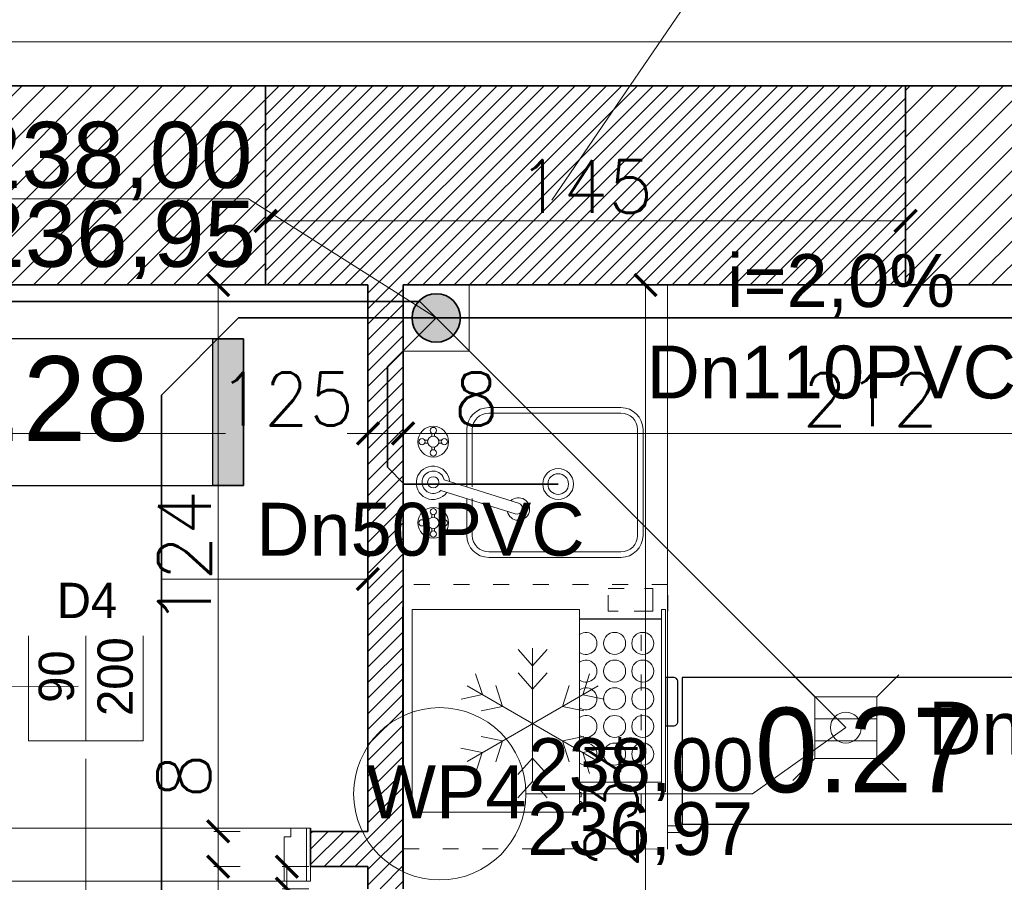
# Model space of a CAD drawing. Header units: millimetres. Extents: x -740 to 33545, y 5178 to 22494.
# Tile 113 of 250: x 9305 to 9529, y 11188 to 11384. Entities that reach past the tile are written whole.
import ezdxf
from ezdxf.lldxf.tags import DXFTag

# ---------------------------------------------------------------- set-up
doc = ezdxf.new("R2010")
doc.units = ezdxf.units.MM
doc.header["$MEASUREMENT"] = 0
doc.linetypes.add('ACAD_ISO03W100', pattern=[30, 12, -18])
doc.layers.get('Defpoints').update_dxf_attribs({"color": 252})
for name, color, linetype in [('_I_EKO_PODKLAD 3', 252, 'Continuous'), ('tabelki opis', 252, 'Continuous'), ('ULTRA-GASTRO TECHNOLOGIA', 252, 'Continuous')]:
    doc.layers.add(name, color=color, linetype=linetype)
for name, color, linetype, lineweight in [('_IS_EKO_KS_opis', 7, 'Continuous', 15), ('_IS_EKO_KS_podposadzkowa', 86, 'Continuous', 35), ('_IS_EKO_KS_prow_w_bruzdach', 16, 'Continuous', 35), ('_IS_EKO_KS_prow_w_posadzce', 34, 'Continuous', 35), ('_IS_EKO_opis', 7, 'Continuous', 18), ('A_istniejÄ…ce Ĺ›ciany', 252, 'Continuous', 35), ('A_izolacja', 252, 'Continuous', 9), ('A_l.przerywana', 252, 'ICAD_ISO03W100', 9), ('A_opisy', 252, 'Continuous', 15), ('A_projektowane sciany', 252, 'Continuous', 35), ('A_wyposaĹĽenie', 252, 'Continuous', 9), ('l.wypeĹ‚nien', 252, 'Continuous', 5), ('Nowe_820-G Rysunki Obrazki_Nr_piĂłra__23', 252, 'Continuous', 15), ('wymiarowanie', 252, 'Continuous', 9)]:
    doc.layers.add(name, color=color, linetype=linetype, lineweight=lineweight)
doc.styles.add('Arial_1', font='arial.ttf')
doc.styles.add('styl2', font='simplex.shx')
doc.linetypes.add('BATTING', pattern='A,0.00254,-2.54,[134,ltypeshp.shx,S=2.54,R=0,X=-2.54,Y=0],-5.08,[134,ltypeshp.shx,S=2.54,R=180,X=2.54,Y=0],-2.54', length=10.16254)
tags = doc.linetypes.add('ICAD_ISO03W100', pattern=[30, 12, -18]).pattern_tags.tags
tags[6:7] = [DXFTag(74, 4), DXFTag(75, 0), DXFTag(340, '0'), DXFTag(46, 1.0), DXFTag(50, 0.0), DXFTag(44, 0.0), DXFTag(45, 0.0)]
tags[4:5] = [DXFTag(74, 4), DXFTag(75, 0), DXFTag(340, '0'), DXFTag(46, 1.0), DXFTag(50, 0.0), DXFTag(44, 0.0), DXFTag(45, 0.0)]
doc.dimstyles.new('Skala 1-50', dxfattribs={"dimtxt": 12, "dimasz": 5, "dimexe": 1, "dimexo": 1, "dimgap": 1.5, "dimtad": 1, "dimdec": 1, "dimrnd": 0.5, "dimtxsty": 'styl2', "dimblk": 'ARCHTICK', "dimcen": 5, "dimadec": 0, "dimazin": 0, "dimtfac": 1, "dimtdec": 1, "dimtmove": 1, "dimatfit": 3, "dimldrblk": 'ARCHTICK', "dimfxl": 0, "dimlwd": -1, "dimlwe": -1, "dimarcsym": 0})

# ---------------------------------------------------------------- blocks, each defined once
blk = doc.blocks.new('A$C176D455E')
at = {"layer": '_I_EKO_PODKLAD 3', "lineweight": 9}
for p, q in [((16.24, 30.32), (12.93, 34.01)), ((16.24, 30.32), (19.55, 34.01)), ((16.24, 0), (16.24, 30.32)), ((4.85, 23.74), (3.31, 28.45)), ((16.24, 25.02), (12.93, 28.71)), ((16.24, 25.02), (19.55, 28.71)), ((27.64, 23.74), (29.17, 28.45)), ((31.11, 8.58), (1.38, 25.75)), ((1.38, 8.58), (31.11, 25.75)), ((9.44, 21.09), (7.9, 25.8)), ((23.04, 21.09), (24.58, 25.8)), ((4.85, 23.74), (0, 22.72)), ((27.64, 23.74), (32.48, 22.72)), ((9.44, 21.09), (4.59, 20.07)), ((23.04, 21.09), (27.89, 20.07)), ((9.44, 13.24), (4.59, 14.26)), ((23.04, 13.24), (27.89, 14.26)), ((4.85, 10.59), (0, 11.61)), ((9.44, 13.24), (7.9, 8.53)), ((23.04, 13.24), (24.58, 8.53)), ((27.64, 10.59), (32.48, 11.61)), ((4.85, 10.59), (3.31, 5.88)), ((16.24, 9.31), (12.93, 5.62)), ((16.24, 9.31), (19.55, 5.62)), ((27.64, 10.59), (29.17, 5.88)), ((16.24, 4.01), (12.93, 0.32)), ((16.24, 4.01), (19.55, 0.32))]:
    blk.add_line(p, q, dxfattribs=at)
blk = doc.blocks.new('A$C740E6856')
at = {"layer": '_I_EKO_PODKLAD 3', "linetype": 'ACAD_ISO03W100', "lineweight": 13, "ltscale": 0.3}
for p, q in [((9.37, 60), (9.37, 6.02)), ((0, 54.74), (3.37, 54.74))]:
    blk.add_line(p, q, dxfattribs=at)
at = {"layer": '_I_EKO_PODKLAD 3', "lineweight": 13}
for p, q in [((3.37, 56.27), (0, 56.27)), ((0, 56.27), (0, 54.74))]:
    blk.add_line(p, q, dxfattribs=at)
at = {"layer": '_I_EKO_PODKLAD 3', "linetype": 'ACAD_ISO03W100', "lineweight": 13, "ltscale": 0.3}
blk.add_lwpolyline([(3.37, 0), (63.37, 0), (63.37, 60), (3.37, 60)], close=True, dxfattribs=at)
at = {"layer": '_I_EKO_PODKLAD 3', "linetype": 'ACAD_ISO03W100', "lineweight": 13, "ltscale": 0.5}
blk.add_lwpolyline([(8.65, 0.91), (6.75, 0.91), (6.75, 6.02), (10.98, 6.02)], dxfattribs=at)
at = {"layer": '_I_EKO_PODKLAD 3', "linetype": 'ACAD_ISO03W100', "lineweight": 13, "ltscale": 0.3}
blk.add_lwpolyline([(14.61, 6.02), (16.85, 6.02), (16.85, 0.91), (11.8, 0.91)], dxfattribs=at)
at = {"layer": '_I_EKO_PODKLAD 3'}
blk.add_blockref('A$C176D455E', (17.78, 14.41), dxfattribs=at)
blk = doc.blocks.new('A$C3D2D7F2A')
at = {"layer": '_I_EKO_PODKLAD 3', "lineweight": 13}
for p, q in [((46.42, 34), (16.42, 34)), ((46.42, 32.75), (16.42, 32.75)), ((11.42, 29), (11.42, 20.67)), ((12.67, 29), (12.67, 20.67)), ((50.17, 5), (50.17, 29)), ((51.42, 5), (51.42, 29)), ((11.42, 18.01), (11.42, 5)), ((12.67, 18.01), (12.67, 5)), ((16.42, 1.25), (46.42, 1.25)), ((16.42, 0), (46.42, 0))]:
    blk.add_line(p, q, dxfattribs=at)
at = {"layer": '_I_EKO_PODKLAD 3', "linetype": 'Continuous', "lineweight": 9}
for p, q in [((3.5, 27.37), (3.5, 28.06)), ((4.13, 27.38), (4.13, 28.06)), ((2.59, 26.48), (1.91, 26.48)), ((2.6, 25.84), (1.91, 25.84)), ((3.5, 24.93), (3.5, 24.25)), ((4.13, 24.94), (4.13, 24.25)), ((5.03, 26.48), (5.72, 26.48)), ((5.04, 25.84), (5.72, 25.84)), ((22.38, 24.12), (5.52, 18.82)), ((6.29, 16.4), (23.15, 21.7)), ((3.5, 8.96), (3.5, 9.65)), ((4.13, 8.97), (4.13, 9.65)), ((2.59, 8.06), (1.91, 8.06)), ((2.6, 7.43), (1.91, 7.43)), ((5.03, 8.06), (5.72, 8.06)), ((5.04, 7.43), (5.72, 7.43)), ((3.5, 6.52), (3.5, 5.84)), ((4.13, 6.53), (4.13, 5.84))]:
    blk.add_line(p, q, dxfattribs=at)
for centre, radius in [((3.81, 26.16), 3.49), ((3.81, 28.7), 0.71), ((1.27, 26.16), 0.71), ((3.81, 26.16), 1.27), ((6.35, 26.16), 0.71), ((3.81, 23.62), 0.71), ((3.81, 16.95), 1.27), ((3.81, 7.74), 3.49), ((3.81, 7.74), 1.27), ((3.81, 10.28), 0.71), ((1.27, 7.74), 0.71), ((6.35, 7.74), 0.71), ((3.81, 5.2), 0.71)]:
    blk.add_circle(centre, radius, dxfattribs=at)
at = {"layer": '_I_EKO_PODKLAD 3', "lineweight": 9}
for radius in [3.5, 2.35]:
    blk.add_circle((32.16, 17.35), radius, dxfattribs=at)
at = {"layer": '_I_EKO_PODKLAD 3', "lineweight": 13}
for centre, radius, start, end in [((16.42, 29), 5, 90, 180), ((46.42, 29), 5, 0, 90), ((16.42, 29), 3.75, 90, 180), ((46.42, 29), 3.75, 0, 90), ((16.42, 5), 5, 180, 270), ((16.42, 5), 3.75, 180, 270), ((46.42, 5), 5, 270, 0), ((46.42, 5), 3.75, 270, 0)]:
    blk.add_arc(centre, radius, start, end, dxfattribs=at)
at = {"layer": '_I_EKO_PODKLAD 3', "linetype": 'Continuous', "lineweight": 9}
for centre, radius, start, end in [((23.13, 23.02), 2.56, 227.2248, 167.6958), ((22.77, 22.91), 1.27, 287.4603, 107.4603), ((3.75, 17.08), 3.79, 34.7933, 355.5589), ((3.81, 16.95), 2.54, 47.8034, 347.2157)]:
    blk.add_arc(centre, radius, start, end, dxfattribs=at)
blk = doc.blocks.new('A$C01022248')
at = {"layer": '_I_EKO_PODKLAD 3'}
blk.add_line((2.2, 3.74), (2.2, 22.3), dxfattribs=at)
at = {"layer": '_I_EKO_PODKLAD 3', "lineweight": 13}
blk.add_line((39.18, 3.74), (39.18, 22.3), dxfattribs=at)
for points in [[(0, 60.3), (0, 22.3), (46, 22.3), (46, 60.3)], [(41.52, 22.3), (42.54, 22.3), (42.54, 21.91), (41.52, 21.91)], [(43.59, 22.3), (44.62, 22.3), (44.62, 21.91), (43.59, 21.91)], [(0, 3.74), (41.34, 3.74), (41.31, 2.76), (0, 2.76)]]:
    blk.add_lwpolyline(points, close=True, dxfattribs=at)
at = {"layer": '_I_EKO_PODKLAD 3'}
blk.add_lwpolyline([(15.4, 2.76), (26.42, 2.76), (26.42, 1, -0.414214), (25.42, 0), (16.4, 0, -0.414214), (15.4, 1)], format="xyb", close=True, dxfattribs=at)
at = {"layer": '_I_EKO_PODKLAD 3', "lineweight": 5}
for centre in [(7.7, 14.35), (13.98, 14.35), (20.26, 14.35), (26.54, 14.35), (32.81, 14.35), (7.7, 7.95), (13.98, 7.95), (20.26, 7.95), (26.54, 7.95), (32.81, 7.95)]:
    blk.add_circle(centre, 2.5, dxfattribs=at)
for centre in [(7.7, 20.86), (13.98, 20.86), (20.26, 20.86), (26.54, 20.86), (32.81, 20.86)]:
    blk.add_arc(centre, 2.5, 144.7273, 35.2727, dxfattribs=at)
blk = doc.blocks.new('_ArchTick')
at = {"color": 0, "linetype": 'ByBlock', "const_width": 0.15}
blk.add_lwpolyline([(-0.5, -0.5), (0.5, 0.5)], dxfattribs=at)
blk = doc.blocks.new('*D1307')
at = {"layer": 'Defpoints', "color": 0}
for p in [(9384.19, 11317.05), (9392.17, 11312.74), (9392.17, 11289.82)]:
    blk.add_point(p, dxfattribs=at)
at = {"layer": 'wymiarowanie', "color": 0}
for p, q in [((9384.19, 11294.82), (9384.19, 11288.82)), ((9392.17, 11294.82), (9392.17, 11288.82)), ((9384.19, 11289.82), (9392.17, 11289.82)), ((9392.17, 11289.82), (9414.31, 11289.82))]:
    blk.add_line(p, q, dxfattribs=at)
at = {"layer": 'wymiarowanie', "color": 0, "xscale": 5, "yscale": 5, "zscale": 5, "rotation": 180}
blk.add_blockref('_ArchTick', (9384.19, 11289.82), dxfattribs=at)
at = {"layer": 'wymiarowanie', "color": 0, "xscale": 5, "yscale": 5, "zscale": 5}
blk.add_blockref('_ArchTick', (9392.17, 11289.82), dxfattribs=at)
at = {"layer": 'wymiarowanie', "color": 0, "insert": (9408.75, 11297.62), "char_height": 12, "attachment_point": 5, "style": 'styl2'}
blk.add_mtext('8', dxfattribs=at)
blk = doc.blocks.new('*D1308')
at = {"layer": 'Defpoints', "color": 0}
for p in [(9392.17, 11312.74), (9604.19, 11304.96), (9604.19, 11289.82)]:
    blk.add_point(p, dxfattribs=at)
at = {"layer": 'wymiarowanie', "color": 0}
for p, q in [((9392.17, 11294.82), (9392.17, 11288.82)), ((9604.19, 11294.82), (9604.19, 11288.82)), ((9392.17, 11289.82), (9604.19, 11289.82))]:
    blk.add_line(p, q, dxfattribs=at)
at = {"layer": 'wymiarowanie', "color": 0, "xscale": 5, "yscale": 5, "zscale": 5, "rotation": 180}
blk.add_blockref('_ArchTick', (9392.17, 11289.82), dxfattribs=at)
at = {"layer": 'wymiarowanie', "color": 0, "xscale": 5, "yscale": 5, "zscale": 5}
blk.add_blockref('_ArchTick', (9604.19, 11289.82), dxfattribs=at)
at = {"layer": 'wymiarowanie', "color": 0, "insert": (9498.18, 11297.47), "char_height": 12, "attachment_point": 5, "style": 'styl2'}
blk.add_mtext('212', dxfattribs=at)
blk = doc.blocks.new('*D1410')
at = {"layer": 'Defpoints', "color": 0}
for p in [(9189.19, 11282.28), (9384.19, 11282.28), (9384.19, 11256.78)]:
    blk.add_point(p, dxfattribs=at)
at = {"layer": 'wymiarowanie', "color": 0}
for p, q in [((9189.19, 11261.78), (9189.19, 11255.78)), ((9384.19, 11261.78), (9384.19, 11255.78)), ((9189.19, 11256.78), (9384.19, 11256.78))]:
    blk.add_line(p, q, dxfattribs=at)
at = {"layer": 'wymiarowanie', "color": 0, "xscale": 5, "yscale": 5, "zscale": 5, "rotation": 180}
blk.add_blockref('_ArchTick', (9189.19, 11256.78), dxfattribs=at)
at = {"layer": 'wymiarowanie', "color": 0, "xscale": 5, "yscale": 5, "zscale": 5}
blk.add_blockref('_ArchTick', (9384.19, 11256.78), dxfattribs=at)
at = {"layer": 'wymiarowanie', "color": 0, "insert": (9286.69, 11264.58), "char_height": 12, "attachment_point": 5, "style": 'styl2'}
blk.add_mtext('195', dxfattribs=at)
blk = doc.blocks.new('*D2078')
at = {"layer": 'Defpoints', "color": 0}
for p in [(9924.19, 11672.24), (8887.19, 11368.7), (9924.19, 11368.7)]:
    blk.add_point(p, dxfattribs=at)
at = {"layer": 'wymiarowanie', "color": 0}
for p, q in [((8887.19, 11667.24), (8887.19, 11673.24)), ((8887.19, 11672.24), (9924.19, 11672.24)), ((9924.19, 11667.24), (9924.19, 11673.24))]:
    blk.add_line(p, q, dxfattribs=at)
at = {"layer": 'wymiarowanie', "color": 0, "xscale": 5, "yscale": 5, "zscale": 5, "rotation": 180}
blk.add_blockref('_ArchTick', (8887.19, 11672.24), dxfattribs=at)
at = {"layer": 'wymiarowanie', "color": 0, "xscale": 5, "yscale": 5, "zscale": 5}
blk.add_blockref('_ArchTick', (9924.19, 11672.24), dxfattribs=at)
at = {"layer": 'wymiarowanie', "color": 0, "insert": (9405.69, 11680.04), "char_height": 12, "attachment_point": 5, "style": 'styl2'}
blk.add_mtext('1037', dxfattribs=at)
blk = doc.blocks.new('*D2254')
at = {"layer": 'Defpoints', "color": 0}
for p in [(9449.19, 11323.52), (9447.18, 11089.52), (9449.19, 11089.52)]:
    blk.add_point(p, dxfattribs=at)
at = {"layer": 'wymiarowanie', "color": 0}
for p, q in [((9448.19, 11323.52), (9446.18, 11323.52)), ((9447.18, 11323.52), (9447.18, 11089.52)), ((9448.19, 11089.52), (9446.18, 11089.52))]:
    blk.add_line(p, q, dxfattribs=at)
at = {"layer": 'wymiarowanie', "color": 0, "xscale": 5, "yscale": 5, "zscale": 5}
for p, rotation in [((9447.18, 11323.52), 90), ((9447.18, 11089.52), 270)]:
    blk.add_blockref('_ArchTick', p, dxfattribs=dict(at, rotation=rotation))
at = {"layer": 'wymiarowanie', "color": 0, "insert": (9439.38, 11206.52), "char_height": 12, "attachment_point": 5, "rotation": 90, "style": 'styl2'}
blk.add_mtext('234', dxfattribs=at)
blk = doc.blocks.new('*D2259')
at = {"layer": 'Defpoints', "color": 0}
for p in [(9336.74, 11323.52), (9350.2, 11199.52), (9371.11, 11199.52)]:
    blk.add_point(p, dxfattribs=at)
at = {"layer": 'wymiarowanie', "color": 0}
for p, q in [((9345.2, 11323.52), (9351.2, 11323.52)), ((9350.2, 11323.52), (9350.2, 11199.52)), ((9355.2, 11199.52), (9349.2, 11199.52))]:
    blk.add_line(p, q, dxfattribs=at)
at = {"layer": 'wymiarowanie', "color": 0, "xscale": 5, "yscale": 5, "zscale": 5}
for p, rotation in [((9350.2, 11323.52), 90), ((9350.2, 11199.52), 270)]:
    blk.add_blockref('_ArchTick', p, dxfattribs=dict(at, rotation=rotation))
at = {"layer": 'wymiarowanie', "color": 0, "insert": (9342.55, 11261.52), "char_height": 12, "attachment_point": 5, "rotation": 90, "style": 'styl2'}
blk.add_mtext('124', dxfattribs=at)
blk = doc.blocks.new('*D2260')
at = {"layer": 'Defpoints', "color": 0}
for p in [(9371.11, 11199.52), (9350.2, 11191.52), (9383.33, 11191.52)]:
    blk.add_point(p, dxfattribs=at)
at = {"layer": 'wymiarowanie', "color": 0}
for p, q in [((9350.2, 11199.52), (9350.2, 11217.62)), ((9355.2, 11199.52), (9349.2, 11199.52)), ((9350.2, 11199.52), (9350.2, 11191.52)), ((9355.2, 11191.52), (9349.2, 11191.52))]:
    blk.add_line(p, q, dxfattribs=at)
at = {"layer": 'wymiarowanie', "color": 0, "xscale": 5, "yscale": 5, "zscale": 5}
for p, rotation in [((9350.2, 11199.52), 90), ((9350.2, 11191.52), 270)]:
    blk.add_blockref('_ArchTick', p, dxfattribs=dict(at, rotation=rotation))
at = {"layer": 'wymiarowanie', "color": 0, "insert": (9342.4, 11212.07), "char_height": 12, "attachment_point": 5, "rotation": 90, "style": 'styl2'}
blk.add_mtext('8', dxfattribs=at)
blk = doc.blocks.new('*D2261')
at = {"layer": 'Defpoints', "color": 0}
for p in [(9383.33, 11191.52), (9350.2, 10833.52), (9384.19, 10833.52)]:
    blk.add_point(p, dxfattribs=at)
at = {"layer": 'wymiarowanie', "color": 0}
for p, q in [((9355.2, 11191.52), (9349.2, 11191.52)), ((9350.2, 11191.52), (9350.2, 10833.52)), ((9355.2, 10833.52), (9349.2, 10833.52))]:
    blk.add_line(p, q, dxfattribs=at)
at = {"layer": 'wymiarowanie', "color": 0, "xscale": 5, "yscale": 5, "zscale": 5}
for p, rotation in [((9350.2, 11191.52), 90), ((9350.2, 10833.52), 270)]:
    blk.add_blockref('_ArchTick', p, dxfattribs=dict(at, rotation=rotation))
at = {"layer": 'wymiarowanie', "color": 0, "insert": (9341.53, 10980.79), "char_height": 12, "attachment_point": 5, "rotation": 90, "style": 'styl2'}
blk.add_mtext('358', dxfattribs=at)
blk = doc.blocks.new('*D2530')
at = {"layer": 'Defpoints', "color": 0}
for p in [(9259.19, 11303.52), (9384.19, 11302.65), (9384.19, 11289.82)]:
    blk.add_point(p, dxfattribs=at)
at = {"layer": 'wymiarowanie', "color": 0}
for p, q in [((9259.19, 11294.82), (9259.19, 11288.82)), ((9384.19, 11294.82), (9384.19, 11288.82)), ((9259.19, 11289.82), (9351.86, 11289.82)), ((9384.19, 11289.82), (9379.5, 11289.82))]:
    blk.add_line(p, q, dxfattribs=at)
at = {"layer": 'wymiarowanie', "color": 0, "xscale": 5, "yscale": 5, "zscale": 5, "rotation": 180}
blk.add_blockref('_ArchTick', (9259.19, 11289.82), dxfattribs=at)
at = {"layer": 'wymiarowanie', "color": 0, "xscale": 5, "yscale": 5, "zscale": 5}
blk.add_blockref('_ArchTick', (9384.19, 11289.82), dxfattribs=at)
at = {"layer": 'wymiarowanie', "color": 0, "insert": (9365.68, 11297.62), "char_height": 12, "attachment_point": 5, "style": 'styl2'}
blk.add_mtext('125', dxfattribs=at)
blk = doc.blocks.new('*D2531')
at = {"layer": 'Defpoints', "color": 0}
for p in [(9506.19, 11338.06), (9360.94, 11323.52), (9506.19, 11323.52)]:
    blk.add_point(p, dxfattribs=at)
at = {"layer": 'wymiarowanie', "color": 0}
for p, q in [((9360.94, 11333.06), (9360.94, 11339.06)), ((9506.19, 11333.06), (9506.19, 11339.06)), ((9360.94, 11338.06), (9506.19, 11338.06))]:
    blk.add_line(p, q, dxfattribs=at)
at = {"layer": 'wymiarowanie', "color": 0, "xscale": 5, "yscale": 5, "zscale": 5, "rotation": 180}
blk.add_blockref('_ArchTick', (9360.94, 11338.06), dxfattribs=at)
at = {"layer": 'wymiarowanie', "color": 0, "xscale": 5, "yscale": 5, "zscale": 5}
blk.add_blockref('_ArchTick', (9506.19, 11338.06), dxfattribs=at)
at = {"layer": 'wymiarowanie', "color": 0, "insert": (9433.56, 11345.86), "char_height": 12, "attachment_point": 5, "style": 'styl2'}
blk.add_mtext('145', dxfattribs=at)
blk = doc.blocks.new('*D2721')
at = {"layer": 'Defpoints', "color": 0}
for p in [(9365.76, 11186.52), (9384.19, 11186.52), (9388.02, 11094.52)]:
    blk.add_point(p, dxfattribs=at)
at = {"layer": 'wymiarowanie', "color": 0}
for p, q in [((9370.76, 11186.52), (9364.76, 11186.52)), ((9365.76, 11186.52), (9365.76, 11128.86)), ((9365.76, 11094.52), (9365.76, 11108.78)), ((9370.76, 11094.52), (9364.76, 11094.52))]:
    blk.add_line(p, q, dxfattribs=at)
at = {"layer": 'wymiarowanie', "color": 0, "xscale": 5, "yscale": 5, "zscale": 5}
for p, rotation in [((9365.76, 11186.52), 90), ((9365.76, 11094.52), 270)]:
    blk.add_blockref('_ArchTick', p, dxfattribs=dict(at, rotation=rotation))
at = {"layer": 'wymiarowanie', "color": 0, "insert": (9358.02, 11118.82), "char_height": 12, "attachment_point": 5, "rotation": 90, "style": 'styl2'}
blk.add_mtext('92', dxfattribs=at)
blk = doc.blocks.new('*D2722')
at = {"layer": 'Defpoints', "color": 0}
for p in [(9365.76, 11191.52), (9383.33, 11191.52), (9384.19, 11186.52)]:
    blk.add_point(p, dxfattribs=at)
at = {"layer": 'wymiarowanie', "color": 0}
for p, q in [((9370.76, 11191.52), (9364.76, 11191.52)), ((9365.76, 11186.52), (9365.76, 11191.52)), ((9370.76, 11186.52), (9364.76, 11186.52))]:
    blk.add_line(p, q, dxfattribs=at)
at = {"layer": 'wymiarowanie', "color": 0, "xscale": 5, "yscale": 5, "zscale": 5}
for p, rotation in [((9365.76, 11191.52), 90), ((9365.76, 11186.52), 270)]:
    blk.add_blockref('_ArchTick', p, dxfattribs=dict(at, rotation=rotation))
at = {"layer": 'wymiarowanie', "color": 0, "insert": (9358.11, 11181.5), "char_height": 12, "attachment_point": 5, "rotation": 90, "style": 'styl2'}
blk.add_mtext('5', dxfattribs=at)

msp = doc.modelspace()

# ---------------------------------------------------------------- hatches: boundary and pattern name
at = {"layer": '_IS_EKO_KS_prow_w_bruzdach'}
msp.add_hatch(color=256, dxfattribs=at).paths.add_polyline_path([(9405.19, 11316.02, 1), (9394.19, 11316.02, 1)])
at = {"layer": 'l.wypeĹ‚nien'}
h = msp.add_hatch(dxfattribs=at)
h.set_pattern_fill('ANSI31', color=256, scale=30, style=0)
edge = h.paths.add_edge_path()
edge.add_line((8932.19, 10920.7), (8932.19, 10978.67))
edge.add_line((8932.19, 10978.67), (8932.19, 11023.17))
edge.add_line((8932.19, 11023.17), (8932.19, 11086.55))
edge.add_line((8932.19, 11086.55), (8932.19, 11090.05))
edge.add_line((8932.19, 11090.05), (8887.19, 11090.05))
edge.add_line((8887.19, 11090.05), (8887.19, 10920.7))
edge.add_line((8887.19, 10920.7), (8932.19, 10920.7))
h.paths.add_polyline_path([(9644.52, 11095.63), (9645.19, 11095.63), (9645.19, 11322.32), (9879.19, 11322.32), (9879.19, 11234.32), (9924.19, 11234.32), (9924.19, 11368.7), (9592.09, 11368.7), (9506.19, 11368.7), (9506.19, 11323.52), (9604.19, 11323.52), (9604.19, 11095.63)])
h.paths.add_polyline_path([(8887.19, 10686.04), (8932.19, 10686.04), (8932.19, 10794.52), (9246.19, 10794.52), (9246.19, 10833.52), (9259.19, 10833.52), (9259.19, 10907.02), (9235.19, 10907.02), (9235.19, 10833.52), (8932.19, 10833.52), (8932.19, 10920.7), (8887.19, 10920.7)])
h.paths.add_polyline_path([(8975.77, 11323.52), (9235.19, 11323.52), (9259.19, 11323.52), (9360.94, 11323.52), (9360.94, 11368.7), (8975.77, 11368.7)])
h.paths.add_polyline_path([(8887.19, 11368.7), (8887.19, 11236.3), (8907.93, 11236.3), (8932.19, 11236.3), (8932.19, 11323.52), (8975.77, 11323.52), (8975.77, 11368.7)])
h.paths.add_polyline_path([(9604.19, 11095.63), (9644.52, 11095.63), (9644.52, 11090.06), (9645.19, 11090.06), (9645.19, 11005.43), (9612.19, 11005.43), (9612.19, 11018.43), (9604.19, 11018.43)])
h.paths.add_polyline_path([(9924.19, 11095.63), (9924.19, 11158.89), (9879.19, 11158.89), (9879.19, 11095.63)])
h.paths.add_polyline_path([(9246.19, 10833.52), (9246.19, 10794.52), (9266.19, 10794.52), (9266.19, 10833.52)])
h.paths.add_polyline_path([(9879.19, 11078.49), (9924.19, 11078.59), (9924.19, 11095.63), (9879.19, 11095.63)])
h.paths.add_polyline_path([(9259.19, 10907.02), (9259.19, 10927.02), (9250.18, 10927.02), (9235.19, 10927.02), (9235.19, 10907.02)])
h.paths.add_polyline_path([(9235.19, 11072.32), (9235.19, 11052.32), (9259.19, 11052.32), (9259.19, 11072.32)])
h.paths.add_polyline_path([(9235.19, 11029.02), (9250.18, 11029.02), (9259.19, 11029.02), (9259.19, 11035.15), (9259.19, 11049.02), (9235.19, 11049.02)])
h.paths.add_polyline_path([(9235.19, 11323.52), (9235.19, 11303.52), (9259.19, 11303.52), (9259.19, 11323.52)])
h.paths.add_polyline_path([(9235.19, 11186.92), (9259.19, 11186.92), (9259.19, 11186.92), (9259.19, 11191.52), (9259.19, 11199.52), (9259.19, 11199.52), (9235.19, 11199.52), (9235.19, 11191.52)])
h.paths.add_polyline_path([(9235.19, 11174.32), (9247.19, 11174.32), (9259.19, 11174.32), (9259.19, 11174.32), (9259.19, 11186.92), (9259.19, 11186.92), (9235.19, 11186.92), (9235.19, 11174.32)])
h.paths.add_polyline_path([(9259.19, 11049.02), (9259.19, 11051.92), (9259.19, 11052.32), (9235.19, 11052.32), (9235.19, 11049.02), (9259.19, 11049.02)])
h = msp.add_hatch(dxfattribs=at)
h.set_pattern_fill('ANSI31', color=256, scale=20, style=0)
h.paths.add_polyline_path([(9360.94, 11323.52), (9360.94, 11368.7), (9502.09, 11368.7), (9506.19, 11368.7), (9506.19, 11323.52), (9392.19, 11323.52), (9392.19, 11310.52), (9392.19, 11186.52), (9384.19, 11186.52), (9384.19, 11191.52), (9371.19, 11191.52), (9371.19, 11199.52), (9384.19, 11199.52), (9384.19, 11323.52)])
h.paths.add_polyline_path([(9181.19, 11191.52), (9235.19, 11191.52), (9235.19, 11199.52), (9189.19, 11199.52), (9189.19, 11323.52), (9181.19, 11323.52), (9181.19, 11191.52)])
h.paths.add_polyline_path([(9259.19, 11191.52), (9269.19, 11191.52), (9269.19, 11199.52), (9259.19, 11199.52)])
at = {"layer": 'tabelki opis'}
msp.add_hatch(color=256, dxfattribs=at).paths.add_polyline_path([(9355.93, 11278.02), (9355.93, 11311.28), (9348.97, 11311.28), (9348.97, 11278.02)])

# ---------------------------------------------------------------- linework, layer by layer
at = {"layer": '_IS_EKO_KS_opis', "ltscale": 0.5}
for q in [(9289.91, 11343.05), (9399.69, 11316.02)]:
    msp.add_line((9357.09, 11343.05), q, dxfattribs=at)
at = {"layer": '_IS_EKO_KS_podposadzkowa'}
for p, q in [((9354.85, 11316.02), (9337.35, 11298.52)), ((9399.69, 11316.02), (9354.85, 11316.02))]:
    msp.add_line(p, q, dxfattribs=at)
at = {"layer": '_IS_EKO_KS_prow_w_bruzdach'}
for p, q in [((9388.65, 11304.99), (9399.69, 11316.02)), ((9388.65, 11282.13), (9388.65, 11304.99)), ((9392.44, 11278.34), (9388.65, 11282.13)), ((9427.37, 11278.34), (9392.44, 11278.34))]:
    msp.add_line(p, q, dxfattribs=at)
at = {"layer": '_IS_EKO_KS_prow_w_bruzdach', "color": 251, "lineweight": 15}
msp.add_lwpolyline([(9392.19, 11308.52), (9407.19, 11308.52), (9407.19, 11323.52), (9392.19, 11323.52)], close=True, dxfattribs=at)
at = {"layer": '_IS_EKO_KS_prow_w_bruzdach'}
msp.add_circle((9399.69, 11316.02), 5.5, dxfattribs=at)
at = {"layer": '_IS_EKO_KS_prow_w_posadzce'}
for p, q in [((9395.94, 11319.77), (9066.03, 11319.77)), ((9395.94, 11319.77), (9399.69, 11316.02)), ((9399.69, 11316.02), (9591.53, 11316.02)), ((9492.65, 11223.06), (9399.69, 11316.02))]:
    msp.add_line(p, q, dxfattribs=at)
at = {"layer": '_IS_EKO_opis'}
for p, q in [((9485.65, 11230.06), (9480.65, 11235.06)), ((9499.65, 11230.06), (9504.65, 11235.06)), ((9499.65, 11230.06), (9485.65, 11230.06)), ((9485.65, 11230.06), (9485.65, 11216.06)), ((9499.65, 11216.06), (9499.65, 11230.06)), ((9485.65, 11225.06), (9499.65, 11225.06)), ((9492.65, 11223.06), (9471.45, 11208.06)), ((9485.65, 11220.06), (9499.65, 11220.06)), ((9480.65, 11211.06), (9485.65, 11216.06)), ((9485.65, 11216.06), (9499.65, 11216.06)), ((9504.65, 11211.06), (9499.65, 11216.06)), ((9471.45, 11208.06), (9420.03, 11208.06))]:
    msp.add_line(p, q, dxfattribs=at)
for centre, radius in [((9400.49, 11208.06), 19.55), ((9492.65, 11223.06), 3.5)]:
    msp.add_circle(centre, radius, dxfattribs=at)
at = {"layer": 'A_istniejÄ…ce Ĺ›ciany'}
for points in [[(9360.94, 11368.7), (8887.19, 11368.7)], [(9360.94, 11323.52), (9360.94, 11368.7)], [(9592.09, 11368.7), (9502.09, 11368.7)], [(9506.19, 11368.7), (9506.19, 11323.52)], [(9259.19, 11323.52), (9360.94, 11323.52)], [(9506.19, 11323.52), (9604.19, 11323.52)]]:
    msp.add_lwpolyline(points, dxfattribs=at)
at = {"layer": 'A_izolacja', "linetype": 'BATTING', "ltscale": 0.1}
msp.add_lwpolyline([(9924.19, 11378.7), (8877.19, 11378.7), (8877.19, 11236.3)], dxfattribs=at)
at = {"layer": 'A_l.przerywana', "ltscale": 0.3}
msp.add_lwpolyline([(9371.19, 11188.26), (9371.19, 11200.26), (9269.19, 11200.26), (9269.19, 11188.26)], close=True, dxfattribs=at)
at = {"layer": 'A_opisy'}
msp.add_line((9320.19, 11165.05), (9320.19, 11220.05), dxfattribs=at)
at = {"layer": 'A_projektowane sciany'}
for p, q in [((9384.19, 11199.52), (9384.19, 11323.52)), ((9392.19, 11186.52), (9392.19, 11323.52)), ((9392.11, 11190.52), (9392.19, 11310.52)), ((9371.19, 11200.26), (9371.19, 11191.52)), ((9371.11, 11199.52), (9384.19, 11199.52)), ((9371.11, 11191.52), (9384.19, 11191.52)), ((9384.19, 11186.52), (9384.19, 11191.52))]:
    msp.add_line(p, q, dxfattribs=at)
at = {"layer": 'A_projektowane sciany', "ltscale": 0.3}
for points in [[(9360.94, 11368.7), (9502.09, 11368.7)], [(9384.19, 11323.52), (9360.94, 11323.52)], [(9506.19, 11323.52), (9392.19, 11323.52)]]:
    msp.add_lwpolyline(points, dxfattribs=at)
at = {"layer": 'A_wyposaĹĽenie'}
msp.add_lwpolyline([(9452.19, 11195.52), (9452.19, 11323.52)], dxfattribs=at)
at = {"layer": 'Nowe_820-G Rysunki Obrazki_Nr_piĂłra__23', "linetype": 'Continuous', "lineweight": 15}
msp.add_lwpolyline([(9360.94, 11354.31), (9360.94, 11342.46)], dxfattribs=at)
at = {"layer": 'tabelki opis'}
for points in [[(9355.93, 11311.28), (9272.77, 11311.28), (9272.77, 11278.02), (9355.93, 11278.02), (9355.93, 11311.28)], [(9538.65, 11234.46), (9455.49, 11234.46), (9455.49, 11201.19), (9538.65, 11201.19), (9538.65, 11234.46)]]:
    msp.add_lwpolyline(points, dxfattribs=at)
msp.add_lwpolyline([(9355.93, 11278.02), (9348.97, 11278.02), (9348.97, 11311.28), (9355.93, 11311.28)], close=True, dxfattribs=at)
at = {"layer": 'ULTRA-GASTRO TECHNOLOGIA', "linetype": 'Continuous', "lineweight": 13}
msp.add_lwpolyline([(9365.19, 11198.28), (9366.7, 11198.28), (9366.7, 11200.26), (9370.24, 11200.26), (9370.24, 11188.26), (9365.19, 11188.26), (9365.19, 11198.28)], dxfattribs=at)
at = {"layer": 'wymiarowanie'}
msp.add_line((9425.9, 11342.74), (9499.12, 11449.8), dxfattribs=at)

# ---------------------------------------------------------------- block references
at = {"layer": 'A_wyposaĹĽenie'}
for name, p, xscale, rotation in [('A$C3D2D7F2A', (9395.2, 11295.69), -0.9999999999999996, 180), ('A$C01022248', (9454.52, 11249.87), -1, 90.00000000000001)]:
    msp.add_blockref(name, p, dxfattribs=dict(at, xscale=xscale, rotation=rotation))
at = {"layer": 'A_wyposaĹĽenie', "rotation": 179.9616557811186}
msp.add_blockref('A$C740E6856', (9455.59, 11255.52), dxfattribs=at)

# ---------------------------------------------------------------- texts
at = {"layer": '_IS_EKO_KS_opis', "style": 'Arial_1'}
for p in [(9358.83, 11262.08), (9511.33, 11216.94)]:
    msp.add_text('Dn50PVC', height=12, dxfattribs=at).set_placement(p)
at = {"layer": '_IS_EKO_KS_opis', "char_height": 12, "attachment_point": 1, "style": 'Arial_1'}
for s, insert, width in [('i=2,0%', (9465.68, 11330.5), 220.9), ('Dn110PVC\\P', (9447.4, 11309.76), 220.9), ('238,00', (9420.45, 11220.66), 45.4514), ('WP4', (9383.82, 11214.51), 35.3511), ('236,97', (9420.33, 11206.14), 45.4514)]:
    msp.add_mtext(s, dxfattribs=dict(at, insert=insert, width=width))
at = {"layer": '_IS_EKO_opis', "style": 'Arial_1'}
for s, p in [('238,00', (9293.89, 11345.54)), ('236,95', (9294.67, 11327.62))]:
    msp.add_text(s, height=15, dxfattribs=at).set_placement(p)
at = {"layer": 'tabelki opis', "char_height": 19.2, "width": 56.7, "attachment_point": 1}
for s, insert in [('{\\fCentury Gothic|b0|i0|c238|p34;0.28}', (9284.5, 11307.33)), ('{\\fCentury Gothic|b0|i0|c238|p34;0.27}', (9471.99, 11227.59))]:
    msp.add_mtext(s, dxfattribs=dict(at, insert=insert))

# ---------------------------------------------------------------- dimensions: what is measured, and where the dimension line sits
at = {"layer": 'wymiarowanie'}
for base, p1, p2, picture, middle in [((9924.19, 11672.24), (8887.19, 11368.7), (9924.19, 11368.7), '*D2078', (9405.69, 11680.04)), ((9506.1855, 11338.0639), (9360.9388, 11323.5229), (9506.1855, 11323.5229), '*D2531', (9433.5621, 11345.8639)), ((9604.19, 11289.82), (9392.17, 11312.74), (9604.19, 11304.96), '*D1308', (9498.18, 11297.47))]:
    dim = msp.add_linear_dim(base=base, p1=p1, p2=p2, dimstyle='Skala 1-50', dxfattribs=at)
    dim.commit()
    dim.dimension.update_dxf_attribs({"geometry": picture, "text_midpoint": middle})
dim = msp.add_linear_dim(base=(9447.18, 11089.52), p1=(9449.19, 11323.52), p2=(9449.19, 11089.52), angle=90, dimstyle='Skala 1-50', dxfattribs=at)
dim.commit()
dim.dimension.update_dxf_attribs({"geometry": '*D2254', "text_midpoint": (9439.38, 11206.52)})
for base, p1, p2, picture, middle in [((9392.17, 11289.82), (9384.19, 11317.05), (9392.17, 11312.74), '*D1307', (9408.75, 11289.82)), ((9384.19, 11289.82), (9259.19, 11303.52), (9384.19, 11302.65), '*D2530', (9365.68, 11289.82))]:
    dim = msp.add_linear_dim(base=base, p1=p1, p2=p2, dimstyle='Skala 1-50', dxfattribs=at)
    dim.commit()
    dim.dimension.update_dxf_attribs({"geometry": picture, "text_midpoint": middle, "dimtype": 160})
for base, p1, p2, picture, middle in [((9350.2, 10833.52), (9383.33, 11191.52), (9384.19, 10833.52), '*D2261', (9349.33, 10980.79)), ((9365.76, 11191.52), (9384.19, 11186.52), (9383.33, 11191.52), '*D2722', (9365.76, 11181.5)), ((9365.76, 11186.52), (9388.02, 11094.52), (9384.19, 11186.52), '*D2721', (9365.82, 11118.82))]:
    dim = msp.add_linear_dim(base=base, p1=p1, p2=p2, angle=90, dimstyle='Skala 1-50', dxfattribs=at)
    dim.commit()
    dim.dimension.update_dxf_attribs({"geometry": picture, "text_midpoint": middle, "dimtype": 160})

# ---------------------------------------------------------------- next in the draw order: texts
at = {"layer": 'A_opisy', "ltscale": 0.3, "insert": (9320.19, 11233.05), "char_height": 8, "width": 26, "attachment_point": 5, "rotation": 90, "bg_fill": 2}
msp.add_mtext('\\pi3.19200;{\\fCentury Gothic|b0|i0|c238|p0;90}\\P{\\fCentury Gothic|b0|i0|c238|p0;200}', dxfattribs=at)

# ---------------------------------------------------------------- next in the draw order: linework, layer by layer
at = {"layer": 'A_opisy', "lineweight": 30, "ltscale": 0.3}
msp.add_lwpolyline([(9307.19, 11259.05), (9333.19, 11259.05), (9333.19, 11246.05), (9307.19, 11246.05)], close=True, dxfattribs=at)
at = {"layer": 'A_opisy', "ltscale": 0.3}
for points in [[(9320.19, 11246.05), (9320.19, 11220.05), (9307.19, 11220.05), (9307.19, 11246.05)], [(9333.19, 11246.05), (9333.19, 11220.05), (9320.19, 11220.05), (9320.19, 11246.05)]]:
    msp.add_lwpolyline(points, close=True, dxfattribs=at)
at = {"layer": 'wymiarowanie'}
msp.add_line((9318.43, 11232.45), (9250.26, 11232.38), dxfattribs=at)

# ---------------------------------------------------------------- next in the draw order: dimensions: what is measured, and where the dimension line sits
dim = msp.add_linear_dim(base=(9350.2, 11199.52), p1=(9336.74, 11323.52), p2=(9371.11, 11199.52), angle=90, dimstyle='Skala 1-50', dxfattribs=at)
dim.commit()
dim.dimension.update_dxf_attribs({"geometry": '*D2259', "text_midpoint": (9342.55, 11261.52)})
dim = msp.add_linear_dim(base=(9384.19, 11256.78), p1=(9189.19, 11282.28), p2=(9384.19, 11282.28), dimstyle='Skala 1-50', dxfattribs=at)
dim.commit()
dim.dimension.update_dxf_attribs({"geometry": '*D1410', "text_midpoint": (9286.69, 11264.58)})
dim = msp.add_linear_dim(base=(9350.2, 11191.52), p1=(9371.11, 11199.52), p2=(9383.33, 11191.52), angle=90, dimstyle='Skala 1-50', dxfattribs=at)
dim.commit()
dim.dimension.update_dxf_attribs({"geometry": '*D2260', "text_midpoint": (9350.2, 11212.07), "dimtype": 160})

# ---------------------------------------------------------------- next in the draw order: texts
at = {"layer": 'A_opisy', "ltscale": 0.3, "insert": (9320.44, 11251.93), "char_height": 8, "width": 26, "attachment_point": 5, "bg_fill": 2}
msp.add_mtext('{\\fCentury Gothic|b0|i0|c238|p0;D4}', dxfattribs=at)

# ---------------------------------------------------------------- next in the draw order: linework, layer by layer
at = {"layer": '_IS_EKO_KS_podposadzkowa'}
msp.add_line((9337.35, 10509.68), (9337.35, 11298.52), dxfattribs=at)

doc.saveas('drawing.dxf')
